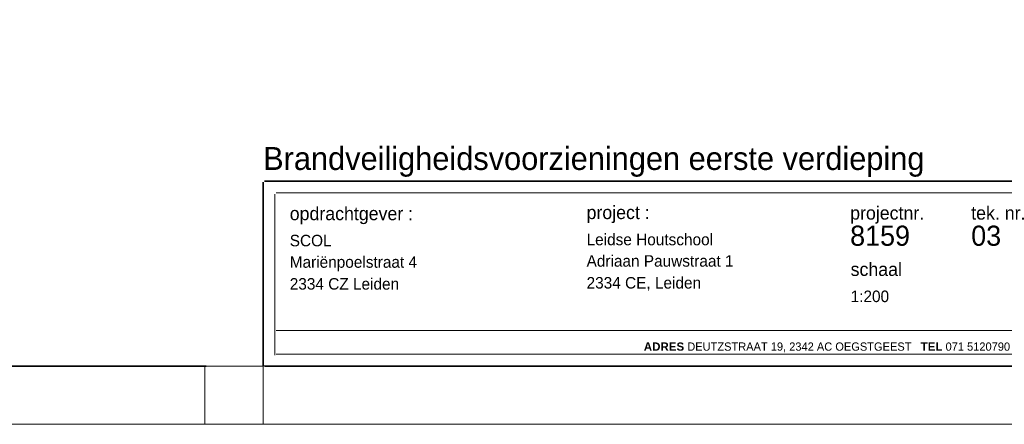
# Model space of a CAD drawing. Header units: millimetres. Extents: x 0 to 10560344, y -63228 to 177747.
# Tile 121 of 126: x 276716 to 310546, y 45511 to 59405. Entities that reach past the tile are written whole.
import ezdxf

# ---------------------------------------------------------------- set-up
doc = ezdxf.new("R2010")
doc.units = ezdxf.units.MM
for name, color, linetype, lineweight in [('035', 82, 'Continuous', 35), ('text008', 8, 'Continuous', 9), ('text018', 1, 'Continuous', 20)]:
    doc.layers.add(name, color=color, linetype=linetype, lineweight=lineweight)
doc.layers.add('AL22----_BINNENWAND', color=7, linetype='Continuous')
doc.layers.add('xx HIDDEN', color=30, linetype='Continuous', lineweight=0, plot=False)
doc.layers.add('xxhiddenxx', color=40, linetype='Continuous', lineweight=0, plot=False)
doc.styles.add('Century 2 teksten', font='GOTHIC.TTF', dxfattribs={"height": 2})
doc.styles.add('mvd', font='GOTHIC.TTF')

# ---------------------------------------------------------------- blocks, each defined once
blk = doc.blocks.new('kader MvD A3')
at = {"layer": '035', "transparency": 33554687}
blk.add_line((-228.91, 0), (-228.91, 31.97), dxfattribs=at)
for points in [[(-228.69, 0), (-228.69, 0), (0, 0), (0, 32.15), (-3.5, 32.15)], [(-22.76, 32.15), (-228.69, 32.15)]]:
    blk.add_lwpolyline(points, dxfattribs=at)
at = {"layer": 'xxhiddenxx', "transparency": 33554687}
for p, q in [((-226.86, 29.91), (-226.86, 1.87)), ((-2.05, 30.1), (-226.64, 30.1)), ((-226.64, 6.16), (-2.05, 6.16)), ((-226.64, 2.05), (-2.05, 2.05))]:
    blk.add_line(p, q, dxfattribs=at)
at = {"layer": 'text008', "transparency": 33554687, "char_height": 2.31, "attachment_point": 1, "style": 'mvd'}
for s, insert in [('opdrachtgever :', (-224.28, 27.68)), ('project :', (-172.63, 27.87)), ('projectnr.', (-126.76, 27.78)), ('tek. nr.', (-105.7, 27.78)), ('schaal', (-126.68, 17.98))]:
    blk.add_mtext(s, dxfattribs=dict(at, insert=insert))
at = {"layer": 'text018', "transparency": 33554687, "insert": (-102.06, 3.17), "char_height": 1.43835, "attachment_point": 5, "style": 'mvd'}
blk.add_mtext('{\\fArial|b1|i0|c0|p34;ADRES} DEUTZSTRAAT 19, 2342 AC OEGSTGEEST   {\\fArial|b1|i0|c0|p34;TEL} 071 5120790   {\\fArial|b1|i0|c0|p34;E-MAIL} info@marcelvandijk.com   {\\fArial|b1|i0|c0|p34;WEB} www.marcelvandijk.com', dxfattribs=at)
at = {"layer": 'text018', "style": 'Century 2 teksten'}
for tag, p, height in [('OMSCHRIJVING_ETIKET', (-228.91, 34.1), 4), ('PROJECTNR:', (-126.76, 20.92), 3.5), ('TEKENINGNR:', (-105.7, 20.92), 3.5), ('OPDRACHTGEVER:', (-224.28, 20.82), 2), ('PROJECT:', (-172.63, 21.01), 2), ('FASE', (-83.81, 20.92), 3), ('ADRES_OPDRACHTGEVER:', (-224.28, 17.1), 2), ('ADRES_PROJECT:', (-172.63, 17.28), 2), ('POSTCODE_PROJECT:', (-172.63, 13.48), 2), ('POSTCODE_OPDRACHTGEVER:', (-224.28, 13.29), 2), ('SCHAAL:', (-126.68, 11.12), 2), ('GETEKEND', (-83.29, 7.61), 2), ('DATUM', (-63.7, 7.61), 2), ('WIJZIGINGSDATUM', (-44.3, 7.61), 2)]:
    blk.add_attdef(tag, p, '', height=height, dxfattribs=at)

msp = doc.modelspace()

# ---------------------------------------------------------------- linework, layer by layer
at = {"layer": '035'}
msp.add_lwpolyline([(330280, 55859.4), (330280, 102910.9), (250280, 102910.9), (250280, 47510.9), (283123.5, 47510.9)], dxfattribs=at)
at = {"layer": 'xx HIDDEN'}
for points in [[(248280, 104910.9), (248280, 45510.9), (332280, 45510.9), (332280, 104910.9)], [(283080, 47510.9), (285080, 47510.9), (285080, 45510.9), (283080, 45510.9)]]:
    msp.add_lwpolyline(points, close=True, dxfattribs=at)

# ---------------------------------------------------------------- block references
at = {"layer": 'AL22----_BINNENWAND'}
ref = msp.add_blockref('kader MvD A3', (330280, 47510.9), dxfattribs=dict(at, xscale=197.456948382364, yscale=197.456948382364, zscale=197.456948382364))
ref.add_attrib('OPDRACHTGEVER:', 'SCOL', (285994.4, 51622.7), dxfattribs={"layer": 'text018', "height": 394.91, "style": 'Century 2 teksten'})
ref.add_attrib('ADRES_OPDRACHTGEVER:', 'Mariënpoelstraat 4', (285994.4, 50886.5), dxfattribs={"layer": 'text018', "height": 394.914, "style": 'Century 2 teksten'})
ref.add_attrib('POSTCODE_OPDRACHTGEVER:', '2334 CZ Leiden', (285994.4, 50135.8), dxfattribs={"layer": 'text018', "height": 394.914, "style": 'Century 2 teksten'})
ref.add_attrib('PROJECT:', 'Leidse Houtschool', (296193.4, 51659.3), dxfattribs={"layer": 'text018', "height": 394.914, "style": 'Century 2 teksten'})
ref.add_attrib('ADRES_PROJECT:', 'Adriaan Pauwstraat 1', (296193.4, 50923.1), dxfattribs={"layer": 'text018', "height": 394.914, "style": 'Century 2 teksten'})
ref.add_attrib('POSTCODE_PROJECT:', '2334 CE, Leiden', (296193.4, 50172.4), dxfattribs={"layer": 'text018', "height": 394.914, "style": 'Century 2 teksten'})
ref.add_attrib('PROJECTNR:', '8159', (305249.7, 51641.4), dxfattribs={"layer": 'text018', "height": 691.1, "style": 'Century 2 teksten'})
ref.add_attrib('TEKENINGNR:', '03', (309409.3, 51641.4), dxfattribs={"layer": 'text018', "height": 691.1, "style": 'Century 2 teksten'})
ref.add_attrib('SCHAAL:', '1:200', (305266.1, 49707.6), dxfattribs={"layer": 'text018', "height": 394.91, "style": 'Century 2 teksten'})
ref.add_attrib('OMSCHRIJVING_ETIKET', 'Brandveiligheidsvoorzieningen eerste verdieping', (285080, 54244.4), dxfattribs={"layer": 'text018', "height": 789.828, "style": 'Century 2 teksten'})

doc.saveas('drawing.dxf')
